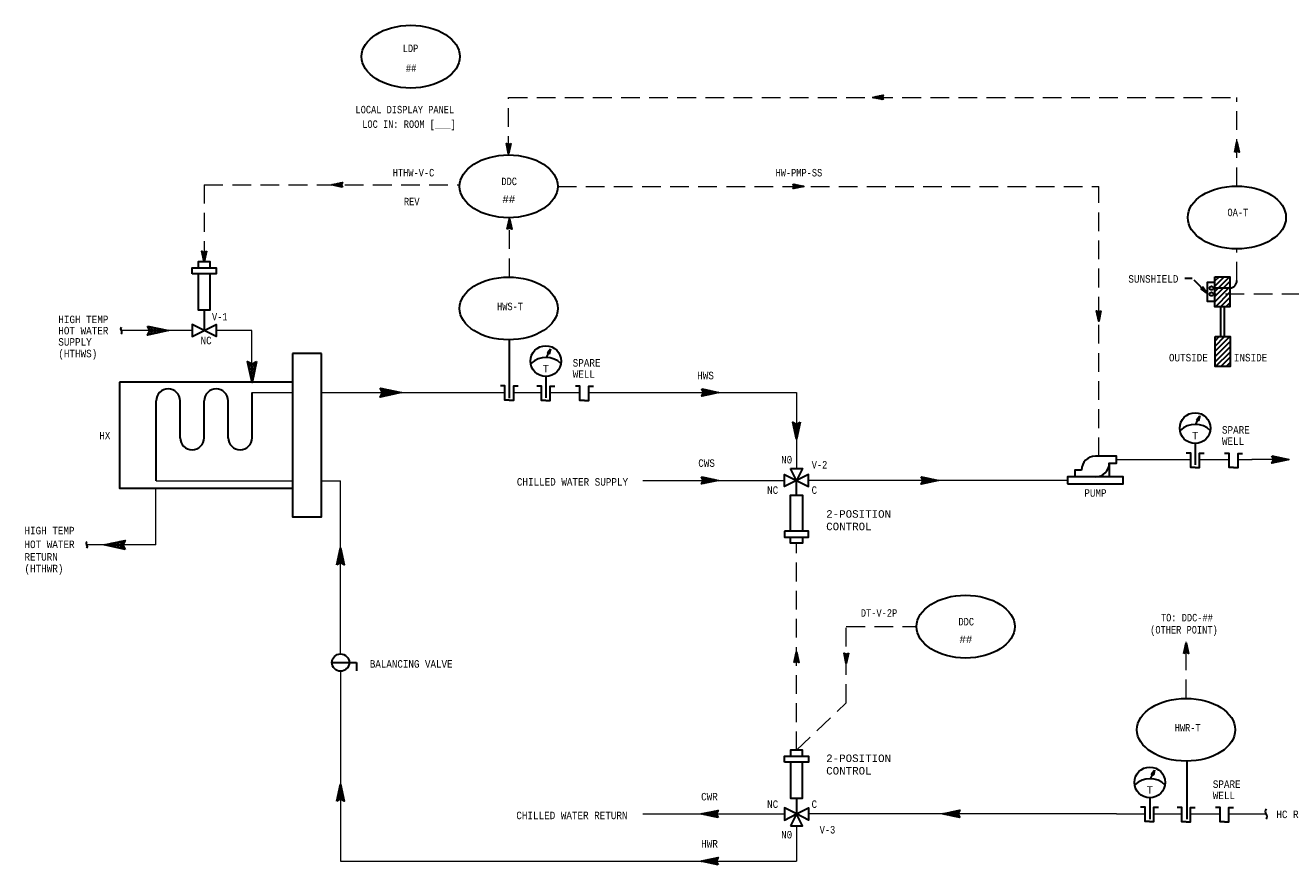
# Model space of a CAD drawing. Header units: inches. Extents: x 5.9 to 32.2, y 0.5 to 19.5.
# Tile 2 of 3: x 5.9 to 22.8, y 7 to 18.2. Entities that reach past the tile are written whole.
import ezdxf
from ezdxf.enums import TextEntityAlignment as Align

# ---------------------------------------------------------------- set-up
doc = ezdxf.new("R2010")
doc.units = ezdxf.units.IN
doc.header["$MEASUREMENT"] = 0
doc.linetypes.add('HIDDEN', pattern=[0.375, 0.25, -0.125])
for name, color, linetype, lineweight in [('M-ANNO-SYMB', 6, 'Continuous', 30), ('M-ANNO-TEXT', 2, 'Continuous', 30), ('M-DIAG-GRPH', 6, 'Continuous', 13)]:
    doc.layers.add(name, color=color, linetype=linetype, lineweight=lineweight)
doc.styles.add('CONTROLTXT', font='monotxt.shx')

msp = doc.modelspace()

# ---------------------------------------------------------------- linework, layer by layer
at = {"layer": 'M-ANNO-SYMB'}
for p, q in [((17.21, 17.261), (17.211, 17.26)), ((17.214, 17.262), (17.212, 17.26)), ((17.219, 17.263), (17.225, 17.257)), ((17.228, 17.265), (17.22, 17.258)), ((17.227, 17.265), (17.238, 17.254)), ((17.241, 17.268), (17.229, 17.256)), ((17.236, 17.267), (17.252, 17.251)), ((17.254, 17.271), (17.238, 17.254)), ((17.245, 17.269), (17.265, 17.248)), ((17.268, 17.274), (17.246, 17.252)), ((17.254, 17.271), (17.279, 17.245)), ((17.281, 17.277), (17.255, 17.251)), ((17.262, 17.273), (17.292, 17.243)), ((17.295, 17.28), (17.264, 17.249)), ((17.271, 17.274), (17.306, 17.24)), ((17.308, 17.283), (17.273, 17.247)), ((17.28, 17.276), (17.319, 17.237)), ((17.322, 17.285), (17.281, 17.245)), ((17.288, 17.278), (17.333, 17.234)), ((17.335, 17.288), (17.29, 17.243)), ((17.297, 17.28), (17.346, 17.231)), ((17.346, 17.288), (17.299, 17.241)), ((17.306, 17.282), (17.337, 17.251)), ((17.335, 17.267), (17.308, 17.239)), ((17.315, 17.284), (17.334, 17.264)), ((17.335, 17.256), (17.316, 17.238)), ((17.323, 17.286), (17.337, 17.272)), ((17.338, 17.249), (17.325, 17.236)), ((17.332, 17.288), (17.341, 17.279)), ((17.342, 17.242), (17.334, 17.234)), ((17.341, 17.289), (17.345, 17.286)), ((17.345, 17.235), (17.342, 17.232)), ((12.322, 16.642), (12.326, 16.645)), ((12.323, 16.647), (12.37, 16.6)), ((12.323, 16.636), (12.368, 16.591)), ((12.324, 16.633), (12.333, 16.642)), ((12.326, 16.624), (12.34, 16.638)), ((12.326, 16.623), (12.366, 16.582)), ((12.328, 16.615), (12.347, 16.635)), ((12.329, 16.607), (12.361, 16.638)), ((12.329, 16.609), (12.365, 16.573)), ((12.331, 16.598), (12.38, 16.647)), ((12.332, 16.596), (12.363, 16.565)), ((12.333, 16.589), (12.377, 16.634)), ((12.335, 16.58), (12.375, 16.62)), ((12.335, 16.582), (12.361, 16.556)), ((12.337, 16.572), (12.372, 16.607)), ((12.338, 16.569), (12.359, 16.547)), ((12.339, 16.563), (12.369, 16.593)), ((12.34, 16.555), (12.357, 16.538)), ((12.341, 16.554), (12.366, 16.58)), ((12.343, 16.546), (12.363, 16.566)), ((12.343, 16.542), (12.355, 16.53)), ((12.344, 16.636), (12.372, 16.608)), ((12.344, 16.537), (12.36, 16.553)), ((12.346, 16.528), (12.357, 16.539)), ((12.356, 16.635), (12.374, 16.617)), ((12.363, 16.639), (12.376, 16.626)), ((12.37, 16.643), (12.378, 16.635)), ((12.377, 16.646), (12.38, 16.643)), ((22.083, 16.58), (22.034, 16.531)), ((22.081, 16.588), (22.037, 16.544)), ((22.045, 16.535), (22.037, 16.543)), ((22.052, 16.539), (22.039, 16.552)), ((22.08, 16.597), (22.04, 16.558)), ((22.059, 16.542), (22.041, 16.561)), ((22.078, 16.606), (22.043, 16.571)), ((22.07, 16.542), (22.043, 16.569)), ((22.091, 16.531), (22.044, 16.578)), ((22.076, 16.614), (22.046, 16.585)), ((22.092, 16.541), (22.046, 16.587)), ((22.089, 16.555), (22.048, 16.595)), ((22.074, 16.623), (22.049, 16.598)), ((22.086, 16.568), (22.05, 16.604)), ((22.072, 16.632), (22.052, 16.611)), ((22.083, 16.582), (22.052, 16.613)), ((22.08, 16.595), (22.054, 16.622)), ((22.085, 16.571), (22.054, 16.54)), ((22.07, 16.641), (22.055, 16.625)), ((22.077, 16.609), (22.056, 16.63)), ((22.068, 16.649), (22.057, 16.638)), ((22.074, 16.622), (22.058, 16.639)), ((22.071, 16.636), (22.059, 16.648)), ((22.067, 16.658), (22.06, 16.652)), ((22.068, 16.649), (22.061, 16.656)), ((22.065, 16.667), (22.063, 16.665)), ((22.066, 16.663), (22.063, 16.665)), ((22.087, 16.562), (22.068, 16.543)), ((22.089, 16.553), (22.075, 16.539)), ((22.091, 16.545), (22.082, 16.536)), ((12.346, 16.528), (12.353, 16.521)), ((12.348, 16.519), (12.354, 16.526)), ((22.038, 16.532), (22.035, 16.534)), ((22.093, 16.536), (22.089, 16.532)), ((9.997, 16.096), (9.999, 16.094)), ((10.001, 16.097), (9.999, 16.094)), ((10.006, 16.098), (10.012, 16.091)), ((10.015, 16.1), (10.008, 16.092)), ((10.014, 16.1), (10.025, 16.089)), ((10.028, 16.102), (10.016, 16.091)), ((10.023, 16.101), (10.039, 16.086)), ((10.042, 16.105), (10.025, 16.089)), ((10.032, 16.103), (10.052, 16.083)), ((10.055, 16.108), (10.034, 16.087)), ((10.041, 16.105), (10.066, 16.08)), ((10.069, 16.111), (10.042, 16.085)), ((10.049, 16.107), (10.079, 16.077)), ((10.082, 16.114), (10.051, 16.083)), ((10.058, 16.109), (10.093, 16.074)), ((10.095, 16.117), (10.06, 16.081)), ((10.067, 16.111), (10.106, 16.071)), ((10.109, 16.12), (10.069, 16.079)), ((10.076, 16.113), (10.12, 16.068)), ((10.122, 16.123), (10.077, 16.077)), ((10.084, 16.114), (10.133, 16.065)), ((10.133, 16.122), (10.086, 16.076)), ((10.093, 16.116), (10.124, 16.085)), ((10.122, 16.101), (10.095, 16.074)), ((10.102, 16.118), (10.121, 16.099)), ((10.122, 16.09), (10.103, 16.072)), ((10.11, 16.12), (10.125, 16.106)), ((10.125, 16.083), (10.112, 16.07)), ((10.119, 16.122), (10.128, 16.113)), ((10.129, 16.076), (10.121, 16.068)), ((10.128, 16.124), (10.132, 16.12)), ((10.132, 16.069), (10.13, 16.066)), ((16.196, 16.056), (16.147, 16.104)), ((16.147, 16.047), (16.194, 16.094)), ((16.148, 16.101), (16.15, 16.104)), ((16.152, 16.046), (16.148, 16.05)), ((16.151, 16.094), (16.159, 16.102)), ((16.161, 16.048), (16.152, 16.057)), ((16.155, 16.087), (16.168, 16.1)), ((16.169, 16.05), (16.155, 16.064)), ((16.187, 16.054), (16.156, 16.085)), ((16.157, 16.047), (16.203, 16.092)), ((16.158, 16.08), (16.177, 16.098)), ((16.158, 16.069), (16.185, 16.096)), ((16.178, 16.052), (16.159, 16.071)), ((16.204, 16.057), (16.16, 16.102)), ((16.171, 16.05), (16.211, 16.091)), ((16.213, 16.059), (16.174, 16.099)), ((16.184, 16.053), (16.22, 16.089)), ((16.222, 16.061), (16.187, 16.096)), ((16.198, 16.056), (16.229, 16.087)), ((16.23, 16.063), (16.201, 16.093)), ((16.211, 16.059), (16.238, 16.085)), ((16.239, 16.065), (16.214, 16.09)), ((16.225, 16.062), (16.246, 16.083)), ((16.248, 16.067), (16.227, 16.087)), ((16.238, 16.065), (16.255, 16.081)), ((16.257, 16.069), (16.241, 16.084)), ((16.252, 16.068), (16.264, 16.079)), ((16.265, 16.07), (16.254, 16.081)), ((16.265, 16.07), (16.272, 16.077)), ((16.274, 16.072), (16.268, 16.078)), ((16.279, 16.073), (16.281, 16.076)), ((16.283, 16.074), (16.281, 16.076)), ((12.382, 15.552), (12.333, 15.503)), ((12.38, 15.56), (12.336, 15.516)), ((12.378, 15.569), (12.339, 15.53)), ((12.358, 15.514), (12.339, 15.533)), ((12.369, 15.514), (12.341, 15.541)), ((12.376, 15.578), (12.342, 15.543)), ((12.39, 15.503), (12.343, 15.55)), ((12.375, 15.587), (12.345, 15.557)), ((12.39, 15.513), (12.345, 15.559)), ((12.373, 15.595), (12.347, 15.57)), ((12.387, 15.527), (12.347, 15.567)), ((12.385, 15.54), (12.349, 15.576)), ((12.371, 15.604), (12.35, 15.584)), ((12.382, 15.554), (12.351, 15.585)), ((12.369, 15.613), (12.353, 15.597)), ((12.379, 15.567), (12.353, 15.594)), ((12.384, 15.543), (12.353, 15.512)), ((12.376, 15.581), (12.354, 15.602)), ((12.367, 15.622), (12.356, 15.611)), ((12.373, 15.594), (12.356, 15.611)), ((12.37, 15.608), (12.358, 15.62)), ((12.365, 15.63), (12.359, 15.624)), ((12.367, 15.621), (12.36, 15.629)), ((12.386, 15.534), (12.366, 15.515)), ((12.388, 15.525), (12.374, 15.511)), ((12.337, 15.504), (12.334, 15.506)), ((12.344, 15.507), (12.336, 15.515)), ((12.351, 15.511), (12.338, 15.524)), ((12.39, 15.517), (12.381, 15.508)), ((12.391, 15.508), (12.388, 15.504)), ((8.263, 15.203), (8.267, 15.207)), ((8.265, 15.208), (8.312, 15.161)), ((8.265, 15.194), (8.274, 15.203)), ((8.265, 15.198), (8.31, 15.152)), ((8.267, 15.186), (8.281, 15.2)), ((8.269, 15.177), (8.288, 15.196)), ((8.271, 15.168), (8.302, 15.199)), ((8.273, 15.159), (8.322, 15.208)), ((8.275, 15.151), (8.319, 15.195)), ((8.286, 15.197), (8.314, 15.17)), ((8.297, 15.197), (8.315, 15.178)), ((8.304, 15.2), (8.317, 15.187)), ((8.311, 15.204), (8.319, 15.196)), ((8.318, 15.207), (8.321, 15.205)), ((8.267, 15.184), (8.308, 15.144)), ((8.27, 15.171), (8.306, 15.135)), ((8.273, 15.157), (8.304, 15.126)), ((8.276, 15.144), (8.302, 15.117)), ((8.277, 15.142), (8.316, 15.181)), ((8.278, 15.133), (8.313, 15.168)), ((8.279, 15.13), (8.3, 15.109)), ((8.28, 15.124), (8.31, 15.154)), ((8.282, 15.116), (8.307, 15.141)), ((8.282, 15.117), (8.299, 15.1)), ((8.284, 15.107), (8.305, 15.127)), ((8.285, 15.103), (8.297, 15.091)), ((8.286, 15.098), (8.302, 15.114)), ((8.288, 15.089), (8.299, 15.1)), ((8.288, 15.09), (8.295, 15.082)), ((8.29, 15.081), (8.296, 15.087)), ((8.291, 15.076), (8.293, 15.074)), ((8.291, 15.072), (8.293, 15.073)), ((21.771, 14.745), (21.895, 14.869)), ((21.771, 14.675), (21.965, 14.869)), ((21.771, 14.816), (21.825, 14.869)), ((21.587, 14.707), (21.661, 14.654)), ((21.588, 14.708), (21.654, 14.661)), ((21.59, 14.71), (21.647, 14.668)), ((21.591, 14.711), (21.64, 14.675)), ((21.592, 14.712), (21.633, 14.682)), ((21.593, 14.713), (21.626, 14.689)), ((21.594, 14.714), (21.619, 14.696)), ((21.595, 14.715), (21.611, 14.704)), ((21.604, 14.711), (21.598, 14.718)), ((21.611, 14.704), (21.6, 14.72)), ((21.619, 14.696), (21.601, 14.721)), ((21.626, 14.689), (21.602, 14.722)), ((21.633, 14.682), (21.603, 14.723)), ((21.64, 14.675), (21.604, 14.724)), ((21.647, 14.668), (21.605, 14.725)), ((21.654, 14.661), (21.607, 14.727)), ((21.661, 14.654), (21.608, 14.728)), ((21.963, 14.718), (21.751, 14.718)), ((21.771, 14.605), (21.97, 14.805)), ((21.771, 14.535), (21.97, 14.735)), ((21.777, 14.47), (21.97, 14.665)), ((21.846, 14.47), (21.97, 14.595)), ((21.916, 14.47), (21.97, 14.524)), ((8.292, 14.429), (8.292, 14.151)), ((20.192, 14.41), (20.196, 14.414)), ((20.193, 14.415), (20.24, 14.368)), ((20.193, 14.404), (20.238, 14.359)), ((20.194, 14.401), (20.203, 14.41)), ((20.196, 14.392), (20.21, 14.406)), ((20.196, 14.391), (20.236, 14.35)), ((20.198, 14.384), (20.217, 14.403)), ((20.199, 14.375), (20.231, 14.406)), ((20.199, 14.377), (20.234, 14.342)), ((20.201, 14.366), (20.25, 14.415)), ((20.202, 14.364), (20.233, 14.333)), ((20.203, 14.357), (20.247, 14.402)), ((20.205, 14.349), (20.244, 14.388)), ((20.205, 14.35), (20.231, 14.324)), ((20.207, 14.34), (20.242, 14.375)), ((20.209, 14.331), (20.239, 14.361)), ((20.211, 14.323), (20.236, 14.348)), ((20.214, 14.404), (20.242, 14.376)), ((20.225, 14.404), (20.244, 14.385)), ((20.233, 14.407), (20.246, 14.394)), ((20.24, 14.411), (20.248, 14.403)), ((20.247, 14.414), (20.249, 14.411)), ((21.846, 14.47), (21.846, 14.071)), ((21.896, 14.071), (21.896, 14.47)), ((7.538, 14.209), (7.541, 14.211)), ((7.552, 14.209), (7.646, 14.116)), ((7.552, 14.181), (7.576, 14.204)), ((7.552, 14.096), (7.646, 14.189)), ((7.567, 14.152), (7.611, 14.196)), ((7.606, 14.197), (7.681, 14.123)), ((7.606, 14.107), (7.681, 14.182)), ((7.66, 14.186), (7.716, 14.131)), ((20.207, 14.337), (20.229, 14.315)), ((20.21, 14.323), (20.227, 14.307)), ((20.212, 14.314), (20.233, 14.334)), ((20.213, 14.31), (20.225, 14.298)), ((20.214, 14.305), (20.23, 14.321)), ((20.216, 14.296), (20.227, 14.307)), ((20.216, 14.296), (20.223, 14.289)), ((20.218, 14.288), (20.224, 14.294)), ((20.219, 14.283), (20.221, 14.281)), ((20.22, 14.279), (20.221, 14.28)), ((7.538, 14.096), (7.541, 14.093)), ((7.552, 14.124), (7.576, 14.101)), ((7.567, 14.152), (7.611, 14.108)), ((7.66, 14.119), (7.716, 14.174)), ((7.714, 14.174), (7.751, 14.138)), ((7.714, 14.13), (7.751, 14.167)), ((7.768, 14.163), (7.785, 14.146)), ((7.768, 14.142), (7.785, 14.159)), ((21.773, 13.946), (21.897, 14.071)), ((21.773, 14.017), (21.827, 14.071)), ((21.773, 13.876), (21.967, 14.071)), ((9.855, 13.847), (9.47, 13.847)), ((12.857, 13.792), (12.881, 13.846)), ((21.773, 13.806), (21.972, 14.006)), ((21.773, 13.736), (21.972, 13.936)), ((21.779, 13.672), (21.972, 13.866)), ((8.875, 13.738), (8.872, 13.735)), ((8.875, 13.724), (8.968, 13.63)), ((8.903, 13.724), (8.88, 13.7)), ((8.886, 13.67), (8.961, 13.595)), ((8.931, 13.709), (8.887, 13.665)), ((8.988, 13.724), (8.895, 13.63)), ((8.976, 13.67), (8.902, 13.595)), ((8.931, 13.709), (8.975, 13.665)), ((8.96, 13.724), (8.983, 13.7)), ((8.988, 13.738), (8.99, 13.735)), ((21.848, 13.672), (21.972, 13.796)), ((21.918, 13.672), (21.972, 13.725)), ((8.898, 13.616), (8.953, 13.56)), ((8.909, 13.562), (8.946, 13.525)), ((8.965, 13.616), (8.91, 13.56)), ((8.953, 13.562), (8.917, 13.525)), ((8.921, 13.508), (8.938, 13.491)), ((8.942, 13.508), (8.925, 13.491)), ((9.47, 13.462), (7.163, 13.462)), ((10.739, 13.287), (10.641, 13.385)), ((10.642, 13.27), (10.736, 13.364)), ((10.643, 13.378), (10.649, 13.383)), ((10.65, 13.363), (10.666, 13.379)), ((10.657, 13.349), (10.684, 13.376)), ((10.722, 13.283), (10.659, 13.345)), ((10.663, 13.313), (10.719, 13.368)), ((10.663, 13.27), (10.753, 13.361)), ((10.664, 13.335), (10.701, 13.372)), ((10.757, 13.29), (10.668, 13.379)), ((10.69, 13.276), (10.771, 13.357)), ((10.774, 13.294), (10.695, 13.373)), ((10.717, 13.282), (10.788, 13.353)), ((10.792, 13.298), (10.722, 13.367)), ((10.744, 13.288), (10.806, 13.349)), ((10.809, 13.302), (10.749, 13.362)), ((10.771, 13.293), (10.823, 13.346)), ((10.827, 13.305), (10.776, 13.356)), ((10.798, 13.299), (10.841, 13.342)), ((10.844, 13.309), (10.803, 13.35)), ((10.825, 13.305), (10.858, 13.338)), ((10.862, 13.313), (10.83, 13.344)), ((10.852, 13.311), (10.876, 13.334)), ((10.879, 13.316), (10.857, 13.338)), ((10.897, 13.32), (10.884, 13.333)), ((7.65, 12.147), (7.65, 13.214)), ((7.97, 12.717), (7.97, 13.214)), ((8.291, 12.722), (8.291, 13.214)), ((8.611, 12.717), (8.611, 13.214)), ((8.931, 12.717), (8.931, 13.325)), ((10.652, 13.268), (10.644, 13.275)), ((10.669, 13.272), (10.652, 13.289)), ((10.687, 13.275), (10.659, 13.304)), ((10.704, 13.279), (10.666, 13.318)), ((10.879, 13.316), (10.893, 13.331)), ((10.906, 13.322), (10.911, 13.327)), ((10.914, 13.324), (10.911, 13.327)), ((21.515, 12.898), (21.54, 12.953)), ((7.06, 11.317), (7.024, 11.28)), ((7.06, 11.273), (7.024, 11.309)), ((7.114, 11.328), (7.059, 11.273)), ((7.114, 11.261), (7.059, 11.316)), ((7.168, 11.34), (7.094, 11.265)), ((7.168, 11.25), (7.094, 11.324)), ((7.222, 11.351), (7.129, 11.258)), ((7.222, 11.238), (7.129, 11.331)), ((7.208, 11.295), (7.164, 11.339)), ((7.222, 11.323), (7.199, 11.346)), ((7.236, 11.351), (7.234, 11.354)), ((7.006, 11.305), (6.989, 11.288)), ((7.006, 11.284), (6.989, 11.301)), ((7.208, 11.295), (7.164, 11.251)), ((7.222, 11.266), (7.199, 11.243)), ((7.236, 11.238), (7.234, 11.236)), ((21.392, 9.959), (21.376, 9.944)), ((21.39, 9.968), (21.379, 9.957)), ((21.396, 9.941), (21.379, 9.958)), ((21.393, 9.955), (21.381, 9.966)), ((21.388, 9.977), (21.382, 9.971)), ((21.39, 9.968), (21.383, 9.975)), ((16.206, 9.795), (16.167, 9.755)), ((16.204, 9.803), (16.169, 9.768)), ((16.202, 9.812), (16.172, 9.782)), ((16.2, 9.821), (16.175, 9.795)), ((16.215, 9.752), (16.175, 9.793)), ((16.212, 9.766), (16.177, 9.802)), ((16.199, 9.829), (16.178, 9.809)), ((16.209, 9.779), (16.178, 9.81)), ((16.206, 9.793), (16.18, 9.819)), ((16.197, 9.838), (16.181, 9.822)), ((16.204, 9.806), (16.182, 9.828)), ((16.195, 9.847), (16.184, 9.836)), ((16.201, 9.82), (16.184, 9.837)), ((16.198, 9.833), (16.186, 9.845)), ((16.193, 9.856), (16.187, 9.849)), ((16.195, 9.847), (16.188, 9.854)), ((16.826, 9.846), (16.829, 9.85)), ((16.827, 9.851), (16.874, 9.804)), ((16.827, 9.837), (16.836, 9.846)), ((16.827, 9.841), (16.872, 9.795)), ((16.829, 9.829), (16.843, 9.843)), ((16.83, 9.827), (16.87, 9.787)), ((16.831, 9.82), (16.851, 9.839)), ((16.832, 9.814), (16.868, 9.778)), ((16.833, 9.811), (16.864, 9.842)), ((16.835, 9.802), (16.884, 9.851)), ((16.835, 9.8), (16.866, 9.769)), ((16.837, 9.794), (16.881, 9.838)), ((16.839, 9.785), (16.878, 9.824)), ((16.841, 9.776), (16.875, 9.811)), ((16.842, 9.767), (16.872, 9.797)), ((16.848, 9.84), (16.876, 9.813)), ((16.859, 9.84), (16.878, 9.821)), ((16.866, 9.843), (16.879, 9.83)), ((16.873, 9.847), (16.881, 9.839)), ((16.88, 9.85), (16.883, 9.848)), ((21.405, 9.898), (21.356, 9.849)), ((21.36, 9.85), (21.357, 9.853)), ((21.403, 9.907), (21.359, 9.863)), ((21.367, 9.854), (21.359, 9.862)), ((21.374, 9.857), (21.361, 9.87)), ((21.401, 9.916), (21.362, 9.876)), ((21.381, 9.861), (21.363, 9.879)), ((21.392, 9.86), (21.364, 9.888)), ((21.4, 9.925), (21.365, 9.89)), ((21.413, 9.85), (21.366, 9.897)), ((21.398, 9.933), (21.368, 9.903)), ((21.413, 9.86), (21.368, 9.905)), ((21.411, 9.874), (21.37, 9.914)), ((21.396, 9.942), (21.371, 9.917)), ((21.408, 9.887), (21.372, 9.923)), ((21.394, 9.951), (21.373, 9.93)), ((21.405, 9.901), (21.374, 9.932)), ((21.402, 9.914), (21.376, 9.94)), ((21.407, 9.89), (21.376, 9.858)), ((21.399, 9.928), (21.378, 9.949)), ((21.409, 9.881), (21.39, 9.861)), ((21.411, 9.872), (21.397, 9.858)), ((21.413, 9.863), (21.404, 9.854)), ((21.415, 9.855), (21.411, 9.851)), ((9.995, 9.726), (10.323, 9.726)), ((10.323, 9.726), (10.323, 9.615)), ((16.21, 9.777), (16.161, 9.728)), ((16.164, 9.729), (16.162, 9.732)), ((16.171, 9.732), (16.163, 9.74)), ((16.208, 9.786), (16.164, 9.741)), ((16.178, 9.736), (16.165, 9.749)), ((16.186, 9.74), (16.167, 9.758)), ((16.197, 9.739), (16.169, 9.767)), ((16.218, 9.728), (16.171, 9.775)), ((16.218, 9.739), (16.173, 9.784)), ((16.212, 9.768), (16.18, 9.737)), ((16.214, 9.76), (16.194, 9.74)), ((16.215, 9.751), (16.201, 9.737)), ((16.217, 9.742), (16.208, 9.733)), ((16.219, 9.733), (16.215, 9.73)), ((16.838, 9.787), (16.864, 9.76)), ((16.841, 9.773), (16.863, 9.752)), ((16.844, 9.759), (16.87, 9.784)), ((16.844, 9.76), (16.861, 9.743)), ((16.846, 9.75), (16.867, 9.77)), ((16.847, 9.746), (16.859, 9.734)), ((16.848, 9.741), (16.864, 9.757)), ((16.85, 9.732), (16.861, 9.743)), ((16.85, 9.733), (16.857, 9.725)), ((16.852, 9.724), (16.858, 9.73)), ((20.911, 8.175), (20.936, 8.229))]:
    msp.add_line(p, q, dxfattribs=at)
at = {"layer": 'M-ANNO-SYMB', "linetype": 'Continuous'}
for p, q in [((12.359, 14.029), (12.359, 13.253)), ((12.868, 13.852), (12.909, 13.908)), ((12.899, 13.864), (12.868, 13.852)), ((12.884, 13.852), (12.868, 13.852)), ((12.9, 13.868), (12.872, 13.857)), ((12.874, 13.852), (12.872, 13.857)), ((12.877, 13.852), (12.874, 13.86)), ((12.901, 13.872), (12.876, 13.863)), ((12.881, 13.852), (12.877, 13.864)), ((12.899, 13.86), (12.878, 13.852)), ((12.886, 13.85), (12.879, 13.867)), ((12.902, 13.877), (12.88, 13.868)), ((12.893, 13.841), (12.882, 13.871)), ((12.903, 13.881), (12.884, 13.874)), ((12.895, 13.845), (12.884, 13.874)), ((12.894, 13.84), (12.884, 13.852)), ((12.898, 13.856), (12.885, 13.851)), ((12.897, 13.852), (12.887, 13.878)), ((12.904, 13.885), (12.888, 13.879)), ((12.897, 13.851), (12.888, 13.848)), ((12.898, 13.859), (12.89, 13.881)), ((12.896, 13.847), (12.89, 13.845)), ((12.905, 13.889), (12.892, 13.884)), ((12.9, 13.865), (12.892, 13.885)), ((12.895, 13.843), (12.892, 13.842)), ((12.909, 13.908), (12.894, 13.84)), ((12.901, 13.872), (12.895, 13.888)), ((12.906, 13.894), (12.896, 13.89)), ((12.902, 13.878), (12.897, 13.892)), ((12.907, 13.898), (12.9, 13.895)), ((12.904, 13.885), (12.9, 13.895)), ((12.905, 13.891), (12.902, 13.899)), ((12.847, 13.54), (12.847, 13.254)), ((15.008, 13.295), (14.929, 13.374)), ((14.93, 13.282), (15.005, 13.358)), ((14.931, 13.368), (14.935, 13.373)), ((14.936, 13.357), (14.949, 13.37)), ((14.942, 13.346), (14.963, 13.367)), ((14.994, 13.292), (14.943, 13.342)), ((14.946, 13.282), (15.019, 13.355)), ((14.947, 13.316), (14.991, 13.361)), ((14.948, 13.334), (14.977, 13.364)), ((15.022, 13.298), (14.951, 13.369)), ((14.968, 13.287), (15.033, 13.352)), ((15.036, 13.301), (14.972, 13.365)), ((14.99, 13.291), (15.047, 13.349)), ((15.05, 13.304), (14.994, 13.36)), ((15.011, 13.296), (15.061, 13.346)), ((15.063, 13.307), (15.015, 13.355)), ((15.033, 13.301), (15.075, 13.343)), ((15.077, 13.31), (15.037, 13.351)), ((15.054, 13.305), (15.089, 13.34)), ((15.091, 13.313), (15.059, 13.346)), ((15.076, 13.31), (15.103, 13.337)), ((15.105, 13.316), (15.08, 13.341)), ((15.098, 13.315), (15.117, 13.334)), ((15.119, 13.319), (15.102, 13.337)), ((15.133, 13.322), (15.123, 13.332)), ((14.938, 13.28), (14.932, 13.286)), ((14.952, 13.283), (14.937, 13.298)), ((14.966, 13.286), (14.943, 13.309)), ((14.98, 13.289), (14.949, 13.32)), ((15.119, 13.319), (15.131, 13.331)), ((15.141, 13.324), (15.145, 13.328)), ((15.147, 13.325), (15.145, 13.328)), ((21.526, 12.958), (21.567, 13.014)), ((21.563, 12.996), (21.55, 12.991)), ((21.567, 13.014), (21.553, 12.946)), ((21.56, 12.978), (21.553, 12.995)), ((21.564, 13), (21.554, 12.996)), ((21.561, 12.985), (21.556, 12.998)), ((21.565, 13.004), (21.558, 13.002)), ((21.562, 12.991), (21.558, 13.002)), ((21.564, 12.998), (21.561, 13.005)), ((16.143, 12.92), (16.149, 12.926)), ((16.145, 12.928), (16.22, 12.853)), ((16.145, 12.911), (16.217, 12.839)), ((16.146, 12.906), (16.16, 12.92)), ((16.149, 12.892), (16.172, 12.915)), ((16.15, 12.89), (16.214, 12.825)), ((16.152, 12.878), (16.183, 12.909)), ((16.154, 12.868), (16.211, 12.811)), ((16.155, 12.864), (16.205, 12.914)), ((16.158, 12.85), (16.237, 12.929)), ((16.159, 12.847), (16.208, 12.797)), ((16.161, 12.836), (16.232, 12.907)), ((16.164, 12.822), (16.227, 12.886)), ((16.164, 12.825), (16.205, 12.783)), ((16.167, 12.808), (16.223, 12.864)), ((16.17, 12.794), (16.218, 12.842)), ((16.179, 12.911), (16.223, 12.867)), ((16.197, 12.91), (16.226, 12.881)), ((16.208, 12.916), (16.229, 12.895)), ((16.22, 12.922), (16.232, 12.909)), ((16.231, 12.927), (16.235, 12.923)), ((21.543, 12.959), (21.526, 12.958)), ((21.558, 12.97), (21.527, 12.958)), ((21.532, 12.958), (21.53, 12.963)), ((21.559, 12.975), (21.531, 12.964)), ((21.536, 12.958), (21.533, 12.967)), ((21.56, 12.979), (21.535, 12.969)), ((21.54, 12.959), (21.535, 12.97)), ((21.557, 12.966), (21.537, 12.958)), ((21.561, 12.983), (21.538, 12.975)), ((21.545, 12.956), (21.538, 12.974)), ((21.552, 12.947), (21.54, 12.977)), ((21.562, 12.987), (21.542, 12.98)), ((21.554, 12.952), (21.543, 12.981)), ((21.553, 12.946), (21.543, 12.959)), ((21.556, 12.962), (21.544, 12.957)), ((21.563, 12.992), (21.546, 12.985)), ((21.555, 12.958), (21.546, 12.984)), ((21.555, 12.958), (21.546, 12.954)), ((21.557, 12.965), (21.548, 12.988)), ((21.554, 12.953), (21.549, 12.951)), ((21.558, 12.971), (21.551, 12.991)), ((21.553, 12.949), (21.551, 12.948)), ((16.168, 12.803), (16.202, 12.769)), ((16.173, 12.78), (16.214, 12.821)), ((16.173, 12.782), (16.199, 12.755)), ((16.176, 12.766), (16.209, 12.799)), ((16.177, 12.76), (16.196, 12.741)), ((16.179, 12.752), (16.204, 12.778)), ((16.182, 12.738), (16.2, 12.756)), ((16.182, 12.739), (16.193, 12.727)), ((16.185, 12.724), (16.195, 12.734)), ((16.187, 12.717), (16.19, 12.713)), ((16.188, 12.71), (16.19, 12.713)), ((21.506, 12.647), (21.506, 12.361)), ((22.61, 12.401), (22.531, 12.479)), ((22.532, 12.388), (22.607, 12.463)), ((22.533, 12.474), (22.537, 12.478)), ((22.54, 12.386), (22.534, 12.392)), ((22.538, 12.462), (22.551, 12.475)), ((22.554, 12.389), (22.539, 12.403)), ((22.544, 12.451), (22.565, 12.472)), ((22.596, 12.398), (22.545, 12.448)), ((22.568, 12.392), (22.545, 12.414)), ((22.548, 12.388), (22.621, 12.46)), ((22.549, 12.422), (22.593, 12.466)), ((22.55, 12.44), (22.579, 12.469)), ((22.582, 12.395), (22.551, 12.426)), ((22.624, 12.404), (22.553, 12.475)), ((22.57, 12.392), (22.635, 12.457)), ((22.638, 12.407), (22.574, 12.47)), ((22.592, 12.397), (22.649, 12.454)), ((22.652, 12.41), (22.596, 12.465)), ((22.613, 12.402), (22.663, 12.451)), ((22.665, 12.413), (22.617, 12.461)), ((22.635, 12.406), (22.677, 12.448)), ((22.679, 12.416), (22.639, 12.456)), ((22.656, 12.411), (22.691, 12.445)), ((22.693, 12.419), (22.661, 12.452)), ((22.678, 12.415), (22.705, 12.442)), ((22.707, 12.422), (22.682, 12.447)), ((22.7, 12.42), (22.719, 12.439)), ((22.721, 12.425), (22.704, 12.442)), ((22.721, 12.425), (22.733, 12.436)), ((22.735, 12.428), (22.725, 12.438)), ((22.743, 12.429), (22.747, 12.433)), ((22.749, 12.431), (22.747, 12.433)), ((15.003, 12.124), (14.925, 12.202)), ((14.926, 12.197), (14.931, 12.201)), ((14.926, 12.111), (15.001, 12.186)), ((14.932, 12.185), (14.945, 12.198)), ((14.938, 12.174), (14.959, 12.195)), ((14.989, 12.121), (14.939, 12.171)), ((14.942, 12.111), (15.015, 12.183)), ((14.943, 12.163), (14.973, 12.192)), ((14.943, 12.145), (14.987, 12.189)), ((15.017, 12.127), (14.946, 12.198)), ((14.964, 12.115), (15.029, 12.18)), ((15.031, 12.13), (14.968, 12.193)), ((14.985, 12.12), (15.043, 12.177)), ((15.045, 12.133), (14.99, 12.188)), ((15.007, 12.125), (15.057, 12.174)), ((15.059, 12.136), (15.011, 12.184)), ((15.029, 12.129), (15.071, 12.171)), ((15.073, 12.139), (15.033, 12.179)), ((15.05, 12.134), (15.085, 12.168)), ((15.087, 12.142), (15.054, 12.175)), ((15.072, 12.138), (15.099, 12.165)), ((15.101, 12.145), (15.076, 12.17)), ((15.093, 12.143), (15.112, 12.162)), ((15.115, 12.148), (15.098, 12.165)), ((15.115, 12.148), (15.126, 12.159)), ((15.129, 12.151), (15.119, 12.161)), ((15.137, 12.152), (15.14, 12.156)), ((15.143, 12.154), (15.141, 12.156)), ((16.19, 11.956), (16.19, 12.155)), ((17.934, 12.124), (17.855, 12.202)), ((17.856, 12.111), (17.931, 12.186)), ((17.857, 12.196), (17.861, 12.201)), ((17.863, 12.185), (17.875, 12.198)), ((17.868, 12.174), (17.889, 12.195)), ((17.92, 12.121), (17.87, 12.171)), ((17.873, 12.145), (17.917, 12.189)), ((17.873, 12.11), (17.945, 12.183)), ((17.874, 12.162), (17.903, 12.192)), ((17.948, 12.127), (17.877, 12.197)), ((17.894, 12.115), (17.959, 12.18)), ((17.962, 12.13), (17.899, 12.193)), ((17.916, 12.12), (17.973, 12.177)), ((17.976, 12.133), (17.92, 12.188)), ((17.938, 12.124), (17.987, 12.174)), ((17.99, 12.136), (17.942, 12.184)), ((17.959, 12.129), (18.001, 12.171)), ((18.004, 12.139), (17.963, 12.179)), ((17.981, 12.134), (18.015, 12.168)), ((18.018, 12.142), (17.985, 12.174)), ((18.002, 12.138), (18.029, 12.165)), ((18.032, 12.145), (18.007, 12.17)), ((18.024, 12.143), (18.043, 12.162)), ((18.046, 12.147), (18.028, 12.165)), ((18.046, 12.147), (18.057, 12.159)), ((18.06, 12.15), (18.05, 12.16)), ((18.067, 12.152), (18.071, 12.156)), ((18.074, 12.153), (18.071, 12.156)), ((14.933, 12.109), (14.927, 12.115)), ((14.947, 12.112), (14.933, 12.126)), ((14.961, 12.115), (14.939, 12.137)), ((14.975, 12.118), (14.944, 12.149)), ((17.864, 12.109), (17.858, 12.115)), ((17.878, 12.112), (17.864, 12.126)), ((17.892, 12.115), (17.869, 12.137)), ((17.906, 12.118), (17.875, 12.149)), ((10.135, 11.138), (10.072, 11.075)), ((10.132, 11.152), (10.076, 11.096)), ((10.129, 11.166), (10.081, 11.118)), ((10.126, 11.18), (10.085, 11.14)), ((10.145, 11.092), (10.088, 11.149)), ((10.123, 11.194), (10.09, 11.161)), ((10.14, 11.114), (10.091, 11.163)), ((10.135, 11.135), (10.094, 11.177)), ((10.12, 11.208), (10.095, 11.183)), ((10.131, 11.157), (10.097, 11.191)), ((10.117, 11.222), (10.099, 11.204)), ((10.126, 11.179), (10.1, 11.205)), ((10.122, 11.2), (10.103, 11.219)), ((10.114, 11.236), (10.104, 11.226)), ((10.117, 11.222), (10.106, 11.233)), ((10.111, 11.25), (10.109, 11.248)), ((10.112, 11.243), (10.109, 11.247)), ((10.141, 11.11), (10.062, 11.032)), ((10.068, 11.033), (10.064, 11.038)), ((10.138, 11.124), (10.067, 11.053)), ((10.079, 11.039), (10.067, 11.052)), ((10.091, 11.045), (10.07, 11.066)), ((10.102, 11.05), (10.073, 11.08)), ((10.12, 11.049), (10.076, 11.094)), ((10.154, 11.032), (10.079, 11.107)), ((10.154, 11.049), (10.082, 11.121)), ((10.149, 11.071), (10.085, 11.135)), ((10.144, 11.096), (10.094, 11.046)), ((10.147, 11.082), (10.116, 11.051)), ((10.15, 11.068), (10.127, 11.046)), ((10.153, 11.054), (10.139, 11.04)), ((10.156, 11.04), (10.15, 11.034)), ((20.922, 8.235), (20.963, 8.291)), ((20.959, 8.272), (20.946, 8.267)), ((20.963, 8.291), (20.949, 8.223)), ((20.956, 8.255), (20.949, 8.271)), ((20.96, 8.277), (20.95, 8.273)), ((20.957, 8.261), (20.952, 8.275)), ((20.961, 8.281), (20.954, 8.278)), ((20.958, 8.268), (20.954, 8.278)), ((20.96, 8.274), (20.957, 8.282)), ((21.395, 8.412), (21.395, 7.636)), ((20.939, 8.235), (20.922, 8.235)), ((20.954, 8.247), (20.923, 8.235)), ((20.928, 8.235), (20.926, 8.24)), ((20.955, 8.251), (20.927, 8.24)), ((20.932, 8.235), (20.929, 8.243)), ((20.956, 8.255), (20.931, 8.246)), ((20.936, 8.235), (20.931, 8.247)), ((20.953, 8.243), (20.933, 8.235)), ((20.957, 8.26), (20.934, 8.251)), ((20.941, 8.233), (20.934, 8.25)), ((20.948, 8.224), (20.936, 8.254)), ((20.958, 8.264), (20.938, 8.257)), ((20.95, 8.228), (20.939, 8.257)), ((20.949, 8.223), (20.939, 8.235)), ((20.952, 8.238), (20.94, 8.234)), ((20.959, 8.268), (20.942, 8.262)), ((20.951, 8.235), (20.942, 8.261)), ((20.951, 8.234), (20.942, 8.231)), ((20.953, 8.242), (20.944, 8.264)), ((20.95, 8.23), (20.945, 8.228)), ((20.954, 8.248), (20.947, 8.268)), ((20.949, 8.226), (20.947, 8.225)), ((10.141, 7.96), (10.062, 7.881)), ((10.138, 7.974), (10.067, 7.903)), ((10.135, 7.988), (10.072, 7.924)), ((10.132, 8.002), (10.076, 7.946)), ((10.12, 7.899), (10.076, 7.943)), ((10.154, 7.882), (10.079, 7.957)), ((10.129, 8.016), (10.081, 7.968)), ((10.154, 7.899), (10.082, 7.971)), ((10.126, 8.03), (10.085, 7.989)), ((10.149, 7.92), (10.085, 7.985)), ((10.145, 7.942), (10.088, 7.999)), ((10.123, 8.044), (10.09, 8.011)), ((10.14, 7.963), (10.091, 8.013)), ((10.135, 7.985), (10.094, 8.027)), ((10.144, 7.946), (10.094, 7.896)), ((10.12, 8.058), (10.095, 8.032)), ((10.131, 8.007), (10.097, 8.041)), ((10.117, 8.072), (10.099, 8.054)), ((10.126, 8.028), (10.1, 8.055)), ((10.122, 8.05), (10.103, 8.069)), ((10.114, 8.086), (10.104, 8.076)), ((10.117, 8.071), (10.106, 8.083)), ((10.111, 8.1), (10.109, 8.097)), ((10.112, 8.093), (10.109, 8.097)), ((10.147, 7.932), (10.116, 7.901)), ((10.068, 7.883), (10.064, 7.887)), ((10.079, 7.888), (10.067, 7.901)), ((10.091, 7.894), (10.07, 7.915)), ((10.102, 7.9), (10.073, 7.929)), ((10.15, 7.918), (10.127, 7.895)), ((10.153, 7.904), (10.139, 7.89)), ((10.156, 7.89), (10.15, 7.884)), ((16.19, 7.918), (16.19, 7.707)), ((20.902, 7.923), (20.902, 7.637)), ((14.925, 7.708), (14.928, 7.706)), ((14.932, 7.71), (14.928, 7.706)), ((14.939, 7.711), (14.949, 7.701)), ((14.954, 7.714), (14.942, 7.703)), ((14.953, 7.714), (14.971, 7.697)), ((14.975, 7.719), (14.956, 7.7)), ((14.967, 7.717), (14.993, 7.692)), ((14.997, 7.723), (14.97, 7.697)), ((14.981, 7.72), (15.014, 7.687)), ((15.018, 7.728), (14.984, 7.694)), ((14.995, 7.723), (15.036, 7.683)), ((15.04, 7.733), (14.998, 7.691)), ((15.009, 7.726), (15.057, 7.678)), ((15.062, 7.737), (15.012, 7.688)), ((15.023, 7.729), (15.079, 7.673)), ((15.083, 7.742), (15.026, 7.685)), ((15.037, 7.732), (15.101, 7.669)), ((15.105, 7.747), (15.04, 7.682)), ((15.051, 7.735), (15.122, 7.664)), ((15.126, 7.751), (15.054, 7.679)), ((15.065, 7.738), (15.144, 7.66)), ((15.143, 7.751), (15.068, 7.676)), ((15.079, 7.741), (15.129, 7.691)), ((15.126, 7.717), (15.082, 7.673)), ((15.093, 7.744), (15.124, 7.713)), ((15.125, 7.699), (15.096, 7.67)), ((15.107, 7.747), (15.13, 7.724)), ((15.131, 7.688), (15.11, 7.667)), ((15.121, 7.75), (15.135, 7.736)), ((15.137, 7.677), (15.124, 7.664)), ((15.135, 7.753), (15.141, 7.747)), ((15.142, 7.665), (15.138, 7.661)), ((18.147, 7.709), (18.149, 7.707)), ((18.153, 7.711), (18.15, 7.707)), ((18.161, 7.712), (18.171, 7.702)), ((18.175, 7.715), (18.164, 7.704)), ((18.175, 7.715), (18.192, 7.698)), ((18.197, 7.72), (18.178, 7.701)), ((18.189, 7.718), (18.214, 7.693)), ((18.218, 7.724), (18.191, 7.698)), ((18.203, 7.721), (18.236, 7.688)), ((18.24, 7.729), (18.205, 7.695)), ((18.217, 7.724), (18.257, 7.684)), ((18.261, 7.734), (18.219, 7.692)), ((18.231, 7.727), (18.279, 7.679)), ((18.283, 7.738), (18.233, 7.689)), ((18.245, 7.73), (18.3, 7.674)), ((18.305, 7.743), (18.247, 7.686)), ((18.259, 7.733), (18.322, 7.67)), ((18.326, 7.748), (18.261, 7.683)), ((18.273, 7.736), (18.344, 7.665)), ((18.348, 7.752), (18.275, 7.68)), ((18.287, 7.739), (18.365, 7.661)), ((18.364, 7.752), (18.289, 7.677)), ((18.301, 7.742), (18.351, 7.692)), ((18.347, 7.718), (18.303, 7.674)), ((18.315, 7.745), (18.346, 7.714)), ((18.347, 7.7), (18.317, 7.671)), ((18.329, 7.748), (18.351, 7.725)), ((18.352, 7.689), (18.331, 7.668)), ((18.343, 7.751), (18.357, 7.737)), ((18.358, 7.678), (18.345, 7.665)), ((18.357, 7.754), (18.363, 7.748)), ((18.364, 7.666), (18.359, 7.662)), ((14.975, 7.091), (14.956, 7.072)), ((14.967, 7.089), (14.993, 7.064)), ((14.997, 7.095), (14.97, 7.069)), ((14.981, 7.092), (15.014, 7.059)), ((15.018, 7.1), (14.984, 7.066)), ((14.995, 7.095), (15.036, 7.055)), ((15.04, 7.105), (14.998, 7.063)), ((15.009, 7.098), (15.057, 7.05)), ((15.062, 7.109), (15.012, 7.06)), ((15.023, 7.101), (15.079, 7.045)), ((15.083, 7.114), (15.026, 7.057)), ((15.037, 7.104), (15.101, 7.041)), ((15.105, 7.119), (15.04, 7.054)), ((15.051, 7.107), (15.122, 7.036)), ((15.126, 7.123), (15.054, 7.051)), ((15.065, 7.11), (15.144, 7.032)), ((15.143, 7.123), (15.068, 7.048)), ((15.079, 7.113), (15.129, 7.063)), ((15.126, 7.089), (15.082, 7.045)), ((15.093, 7.116), (15.124, 7.085)), ((15.107, 7.119), (15.13, 7.096)), ((15.121, 7.122), (15.135, 7.108)), ((15.135, 7.125), (15.141, 7.119)), ((14.925, 7.08), (14.928, 7.078)), ((14.932, 7.082), (14.928, 7.078)), ((14.939, 7.083), (14.949, 7.073)), ((14.954, 7.086), (14.942, 7.075)), ((14.953, 7.086), (14.971, 7.069)), ((15.125, 7.071), (15.096, 7.042)), ((15.131, 7.06), (15.11, 7.039)), ((15.137, 7.049), (15.124, 7.036)), ((15.142, 7.037), (15.138, 7.033))]:
    msp.add_line(p, q, dxfattribs=at)
at = {"layer": 'M-ANNO-SYMB', "flags": 128}
for points in [[(21.771, 14.869), (21.97, 14.869), (21.97, 14.47), (21.771, 14.47), (21.771, 14.869)], [(21.668, 14.647), (21.609, 14.729), (21.586, 14.706), (21.668, 14.647)], [(21.597, 14.717), (21.604, 14.711), (21.597, 14.718)], [(21.771, 14.795), (21.668, 14.795), (21.668, 14.545), (21.771, 14.545)], [(8.292, 14.151), (8.452, 14.231), (8.452, 14.071), (8.292, 14.151), (8.132, 14.231), (8.132, 14.071), (8.292, 14.151)], [(21.773, 14.071), (21.972, 14.071), (21.972, 13.672), (21.773, 13.672), (21.773, 14.071)], [(9.47, 13.847), (9.47, 11.668), (9.855, 11.668), (9.855, 13.847)], [(7.163, 13.462), (7.163, 12.052), (9.47, 12.052)], [(12.36, 13.223), (12.302, 13.223), (12.302, 13.414), (12.241, 13.414)], [(12.36, 13.223), (12.419, 13.223), (12.419, 13.414), (12.48, 13.414)], [(12.848, 13.221), (12.79, 13.221), (12.79, 13.412), (12.729, 13.412)], [(12.848, 13.221), (12.907, 13.221), (12.907, 13.412), (12.968, 13.412)], [(13.361, 13.218), (13.303, 13.218), (13.303, 13.409), (13.242, 13.409)], [(13.361, 13.218), (13.42, 13.218), (13.42, 13.409), (13.481, 13.409)], [(21.507, 12.328), (21.448, 12.328), (21.448, 12.518), (21.387, 12.518)], [(21.507, 12.328), (21.565, 12.328), (21.565, 12.518), (21.627, 12.518)], [(22.02, 12.325), (21.961, 12.325), (21.961, 12.515), (21.9, 12.515)], [(22.02, 12.325), (22.078, 12.325), (22.078, 12.515), (22.14, 12.515)], [(20.364, 12.201), (20.364, 12.385), (20.456, 12.385), (20.456, 12.478), (20.177, 12.478)], [(19.806, 12.108), (20.548, 12.108), (20.548, 12.201), (19.806, 12.201), (19.806, 12.108)], [(19.992, 12.293), (19.9, 12.293), (19.9, 12.201)], [(20.897, 7.606), (20.839, 7.606), (20.839, 7.797), (20.777, 7.797)], [(20.897, 7.606), (20.956, 7.606), (20.956, 7.797), (21.017, 7.797)], [(21.385, 7.604), (21.327, 7.604), (21.327, 7.795), (21.265, 7.795)], [(21.385, 7.604), (21.444, 7.604), (21.444, 7.795), (21.505, 7.795)], [(21.898, 7.601), (21.84, 7.601), (21.84, 7.792), (21.778, 7.792)], [(21.898, 7.601), (21.957, 7.601), (21.957, 7.792), (22.018, 7.792)]]:
    msp.add_lwpolyline(points, dxfattribs=at)
at = {"layer": 'M-ANNO-SYMB', "linetype": 'HIDDEN'}
msp.add_lwpolyline([(21.668, 14.647), (21.468, 14.847), (21.368, 14.847)], dxfattribs=at)
at = {"layer": 'M-ANNO-SYMB', "linetype": 'Continuous', "flags": 128}
for points in [[(16.19, 12.155), (16.35, 12.075), (16.35, 12.235), (16.19, 12.155), (16.03, 12.075), (16.03, 12.235), (16.19, 12.155)], [(16.109, 12.314), (16.269, 12.314), (16.19, 12.154), (16.109, 12.314)], [(16.19, 7.707), (16.35, 7.787), (16.35, 7.627), (16.19, 7.707), (16.03, 7.787), (16.03, 7.627), (16.19, 7.707)], [(16.109, 7.548), (16.269, 7.548), (16.19, 7.708), (16.109, 7.548)]]:
    msp.add_lwpolyline(points, dxfattribs=at)
at = {"layer": 'M-ANNO-SYMB'}
for centre, radius in [((21.724, 14.718), 0.025), ((21.724, 14.638), 0.025), ((12.847, 13.745), 0.205), ((21.506, 12.851), 0.205), ((10.11, 9.726), 0.115), ((20.902, 8.128), 0.205)]:
    msp.add_circle(centre, radius, dxfattribs=at)
at = {"layer": 'M-ANNO-SYMB', "linetype": 'HIDDEN'}
msp.add_arc((21.963, 14.818), 0.0998, 270, 360, dxfattribs=at)
at = {"layer": 'M-ANNO-SYMB'}
for centre, radius, start, end in [((7.207, 14.174), 0.03, 135, 225), ((7.165, 14.131), 0.03, 315, 45), ((12.848, 13.511), 0.284, 44.3692, 134.3247), ((7.81, 13.214), 0.16, 90, 180), ((7.81, 13.214), 0.16, 0, 90), ((8.451, 13.214), 0.16, 90, 180), ((8.451, 13.214), 0.16, 0, 90), ((21.506, 12.618), 0.284, 44.3692, 134.3247), ((8.13, 12.722), 0.16, 180, 270), ((8.13, 12.722), 0.16, 270, 360), ((8.771, 12.722), 0.16, 180, 270), ((8.771, 12.722), 0.16, 270, 360), ((20.177, 12.293), 0.185, 90, 180), ((20.177, 12.387), 0.185, 270, 0), ((6.747, 11.316), 0.03, 135, 225), ((6.705, 11.273), 0.03, 315, 45), ((20.902, 7.894), 0.284, 44.3692, 134.3247)]:
    msp.add_arc(centre, radius, start, end, dxfattribs=at)
at = {"layer": 'M-ANNO-SYMB', "linetype": 'Continuous'}
for centre, start, end in [((22.487, 7.741), 135, 225), ((22.421, 7.675), 315, 45)]:
    msp.add_arc(centre, 0.0469, start, end, dxfattribs=at)
at = {"layer": 'M-ANNO-SYMB'}
for centre in [(11.046, 17.804), (12.351, 16.075), (22.063, 15.66), (12.351, 14.447), (18.445, 10.205), (21.386, 8.83)]:
    msp.add_ellipse(centre, major_axis=(0.655, 0), ratio=0.638644, dxfattribs=at)
for points in [[(17.347, 17.231), (17.207, 17.261), (17.347, 17.291), (17.332, 17.261)], [(12.381, 16.648), (12.351, 16.508), (12.321, 16.648), (12.351, 16.633)], [(22.034, 16.53), (22.064, 16.669), (22.094, 16.53), (22.064, 16.545)], [(10.134, 16.065), (9.994, 16.095), (10.134, 16.125), (10.119, 16.095)], [(16.146, 16.105), (16.286, 16.075), (16.146, 16.045), (16.161, 16.075)], [(12.333, 15.502), (12.363, 15.642), (12.393, 15.502), (12.363, 15.517)], [(8.322, 15.209), (8.292, 15.069), (8.262, 15.209), (8.292, 15.194)], [(8.372, 14.989), (8.372, 15.069), (8.212, 15.069), (8.212, 14.989)], [(8.132, 14.909), (8.132, 14.989), (8.452, 14.989), (8.452, 14.909)], [(8.212, 14.909), (8.212, 14.429), (8.372, 14.429), (8.372, 14.909)], [(20.25, 14.416), (20.22, 14.276), (20.191, 14.416), (20.22, 14.401)], [(7.537, 14.212), (7.817, 14.152), (7.537, 14.092), (7.567, 14.152)], [(8.991, 13.739), (8.931, 13.459), (8.871, 13.739), (8.931, 13.709)], [(10.639, 13.385), (10.919, 13.325), (10.639, 13.265), (10.669, 13.325)], [(7.238, 11.235), (6.958, 11.295), (7.238, 11.355), (7.208, 11.295)], [(21.356, 9.848), (21.386, 9.988), (21.416, 9.848), (21.386, 9.863)], [(16.161, 9.727), (16.191, 9.867), (16.221, 9.727), (16.191, 9.742)], [(16.884, 9.852), (16.854, 9.712), (16.824, 9.852), (16.854, 9.837)]]:
    msp.add_3dface(points, dxfattribs=at)
at = {"layer": 'M-ANNO-SYMB', "linetype": 'Continuous'}
for points in [[(14.928, 13.374), (15.152, 13.326), (14.928, 13.278), (14.952, 13.326)], [(16.237, 12.93), (16.189, 12.706), (16.141, 12.93), (16.189, 12.906)], [(22.53, 12.48), (22.754, 12.432), (22.53, 12.384), (22.554, 12.432)], [(14.923, 12.203), (15.147, 12.155), (14.923, 12.107), (14.947, 12.155)], [(17.854, 12.202), (18.078, 12.154), (17.854, 12.106), (17.878, 12.154)], [(16.11, 11.476), (16.11, 11.956), (16.27, 11.956), (16.27, 11.476)], [(16.03, 11.476), (16.03, 11.396), (16.35, 11.396), (16.35, 11.476)], [(16.27, 11.396), (16.27, 11.316), (16.11, 11.316), (16.11, 11.396)], [(10.062, 11.03), (10.11, 11.254), (10.158, 11.03), (10.11, 11.054)], [(16.03, 8.398), (16.03, 8.478), (16.35, 8.478), (16.35, 8.398)], [(16.27, 8.478), (16.27, 8.558), (16.11, 8.558), (16.11, 8.478)], [(16.11, 8.398), (16.11, 7.918), (16.27, 7.918), (16.27, 8.398)], [(10.062, 7.88), (10.11, 8.104), (10.158, 7.88), (10.11, 7.904)], [(15.145, 7.659), (14.921, 7.707), (15.145, 7.755), (15.121, 7.707)], [(18.367, 7.66), (18.143, 7.708), (18.367, 7.756), (18.343, 7.708)], [(15.145, 7.031), (14.921, 7.079), (15.145, 7.127), (15.121, 7.079)]]:
    msp.add_3dface(points, dxfattribs=at)
at = {"layer": 'M-DIAG-GRPH', "linetype": 'HIDDEN'}
for p, q in [((12.351, 17.261), (22.064, 17.261)), ((12.351, 16.493), (12.351, 17.261)), ((22.064, 16.078), (22.064, 17.261)), ((8.292, 16.095), (11.697, 16.095)), ((8.292, 16.095), (8.292, 15.069)), ((13.005, 16.075), (20.22, 16.075)), ((20.22, 12.478), (20.22, 16.075)), ((12.363, 14.865), (12.363, 15.657)), ((22.063, 14.818), (22.063, 15.242)), ((22.912, 14.638), (21.751, 14.638)), ((16.19, 8.558), (16.19, 11.316)), ((16.854, 9.189), (16.854, 10.205)), ((16.854, 10.205), (17.791, 10.205)), ((21.386, 9.248), (21.386, 10.003)), ((16.19, 8.558), (16.854, 9.189))]:
    msp.add_line(p, q, dxfattribs=at)
at = {"layer": 'M-DIAG-GRPH'}
for p, q in [((8.132, 14.152), (7.186, 14.152)), ((8.927, 14.152), (8.452, 14.152)), ((8.927, 13.459), (8.927, 14.152)), ((12.419, 13.325), (12.789, 13.325)), ((12.907, 13.325), (13.303, 13.325)), ((13.42, 13.325), (13.608, 13.325)), ((13.608, 13.325), (16.189, 13.325)), ((16.189, 13.325), (16.189, 12.315)), ((20.456, 12.432), (21.078, 12.432)), ((21.078, 12.432), (21.448, 12.432)), ((21.566, 12.432), (21.962, 12.432)), ((22.079, 12.432), (22.267, 12.432)), ((22.754, 12.432), (22.264, 12.432)), ((14.141, 12.154), (16.03, 12.154)), ((19.806, 12.154), (16.35, 12.154)), ((7.645, 11.295), (7.645, 12.052)), ((7.65, 12.147), (9.47, 12.147)), ((9.855, 12.147), (10.11, 12.147)), ((10.11, 9.841), (10.11, 12.147)), ((7.645, 11.295), (6.726, 11.295)), ((14.141, 7.707), (16.03, 7.707)), ((20.956, 7.708), (21.326, 7.708)), ((21.444, 7.708), (21.84, 7.708)), ((21.957, 7.708), (22.145, 7.708)), ((22.148, 7.708), (22.454, 7.708))]:
    msp.add_line(p, q, dxfattribs=at)
at = {"layer": 'M-DIAG-GRPH', "linetype": 'Continuous'}
for p, q in [((8.931, 13.325), (9.47, 13.325)), ((9.855, 13.325), (11.919, 13.325)), ((10.11, 9.611), (10.11, 7.079)), ((20.456, 7.708), (16.35, 7.708)), ((16.189, 7.548), (16.189, 7.079)), ((10.11, 7.079), (16.189, 7.079))]:
    msp.add_line(p, q, dxfattribs=at)
at = {"layer": 'M-DIAG-GRPH', "flags": 128}
for points in [[(11.919, 13.325), (12.132, 13.325), (12.25, 13.325), (12.301, 13.325)], [(20.456, 7.708), (20.669, 7.708), (20.787, 7.708), (20.838, 7.708)]]:
    msp.add_lwpolyline(points, dxfattribs=at)

# ---------------------------------------------------------------- texts
at = {"layer": 'M-ANNO-TEXT', "linetype": 'Continuous', "style": 'CONTROLTXT', "width": 0.8}
for s, height, p in [('LDP', 0.1, (11.043, 17.865)), ('##', 0.1, (11.051, 17.6)), ('V-2', 0.1, (16.497, 12.313)), ('TO: DDC-##', 0.1, (21.397, 10.275)), ('(OTHER POINT)', 0.10003, (21.357, 10.113)), ('V-3', 0.1, (16.603, 7.447))]:
    msp.add_text(s, height=height, dxfattribs=at).set_placement(p, align=Align.CENTER)
at = {"layer": 'M-ANNO-TEXT', "linetype": 'Continuous', "style": 'CONTROLTXT'}
for s, width, p in [('LOCAL DISPLAY PANEL', 0.8, (10.309, 17.048)), ('LOC IN: ROOM [___]', 0.8, (10.399, 16.854)), ('HWS', 0.856713, (14.866, 13.503)), ('CWS', 0.856713, (14.88, 12.335)), ('N0', 0.856713, (15.985, 12.381)), ('NC', 0.856713, (15.798, 11.975)), ('C', 0.856713, (16.391, 11.975)), ('CWR', 0.856713, (14.918, 7.888)), ('NC', 0.856713, (15.798, 7.788)), ('C', 0.856713, (16.391, 7.788)), ('N0', 0.856713, (15.985, 7.381)), ('HWR', 0.856713, (14.919, 7.26))]:
    msp.add_text(s, height=0.1, dxfattribs=dict(at, width=width)).set_placement(p)
at = {"layer": 'M-ANNO-TEXT', "style": 'CONTROLTXT'}
for s, width, p in [('HTHW-V-C', 0.8, (11.083, 16.207)), ('HW-PMP-SS', 0.8, (16.222, 16.207)), ('DDC', 0.8, (12.359, 16.091)), ('REV', 0.8, (11.059, 15.822)), ('OA-T', 0.8, (22.076, 15.677)), ('HWS-T', 0.8, (12.37, 14.424)), ('V-1', 0.8, (8.499, 14.287)), ('PUMP', 0.855615, (20.177, 11.937)), ('DT-V-2P', 0.8, (17.291, 10.337)), ('DDC', 0.8, (18.454, 10.221)), ('HWR-T', 0.8, (21.407, 8.807))]:
    msp.add_text(s, height=0.1, dxfattribs=dict(at, width=width)).set_placement(p, align=Align.CENTER)
for p in [(12.354, 15.855), (18.449, 9.986)]:
    msp.add_text('##', height=0.1, dxfattribs=at).set_placement(p, align=Align.CENTER)
for s, width, p in [('SUNSHIELD', 0.857143, (20.616, 14.791)), ('HIGH TEMP', 0.857143, (6.346, 14.251)), ('HOT WATER', 0.857143, (6.346, 14.101)), ('SUPPLY', 0.857143, (6.346, 13.951)), ('NC', 0.857143, (8.243, 13.97)), ('(HTHWS)', 0.857143, (6.346, 13.796)), ('OUTSIDE', 0.857143, (21.157, 13.741)), ('INSIDE', 0.857143, (22.023, 13.741)), ('SPARE', 0.857143, (13.206, 13.672)), ('WELL', 0.857143, (13.206, 13.522)), ('SPARE', 0.857143, (21.864, 12.778)), (' HX', 0.857143, (6.818, 12.702)), ('WELL', 0.857143, (21.864, 12.628)), ('HIGH TEMP', 0.857143, (5.895, 11.436)), ('HOT WATER', 0.857143, (5.895, 11.252)), ('RETURN', 0.857143, (5.895, 11.085)), ('(HTHWR)', 0.857143, (5.895, 10.93)), ('SPARE', 0.857143, (21.742, 8.055)), ('WELL', 0.857143, (21.742, 7.905)), ('HC RETURN', 0.856713, (22.59, 7.652))]:
    msp.add_text(s, height=0.1, dxfattribs=dict(at, width=width)).set_placement(p)
for p in [(12.804, 13.595), (21.462, 12.701), (20.858, 7.978)]:
    msp.add_text('T', height=0.1, dxfattribs=at).set_placement(p)
at = {"layer": 'M-ANNO-TEXT', "linetype": 'Continuous', "style": 'CONTROLTXT', "width": 0.856713}
for s, p in [('CHILLED WATER SUPPLY', (13.944, 12.085)), ('CHILLED WATER RETURN', (13.937, 7.638))]:
    msp.add_text(s, height=0.1, dxfattribs=at).set_placement(p, align=Align.RIGHT)
at = {"layer": 'M-ANNO-TEXT', "linetype": 'Continuous', "style": 'CONTROLTXT', "width": 0.85}
msp.add_text('BALANCING VALVE', height=0.1, rotation=360, dxfattribs=at).set_placement((10.5, 9.658))
at = {"layer": 'M-ANNO-TEXT', "linetype": 'HIDDEN', "char_height": 0.1, "width": 0.97765, "attachment_point": 1, "style": 'CONTROLTXT'}
for insert in [(16.586, 11.757), (16.586, 8.5)]:
    msp.add_mtext('2-POSITION\\PCONTROL', dxfattribs=dict(at, insert=insert))

doc.saveas('drawing.dxf')
